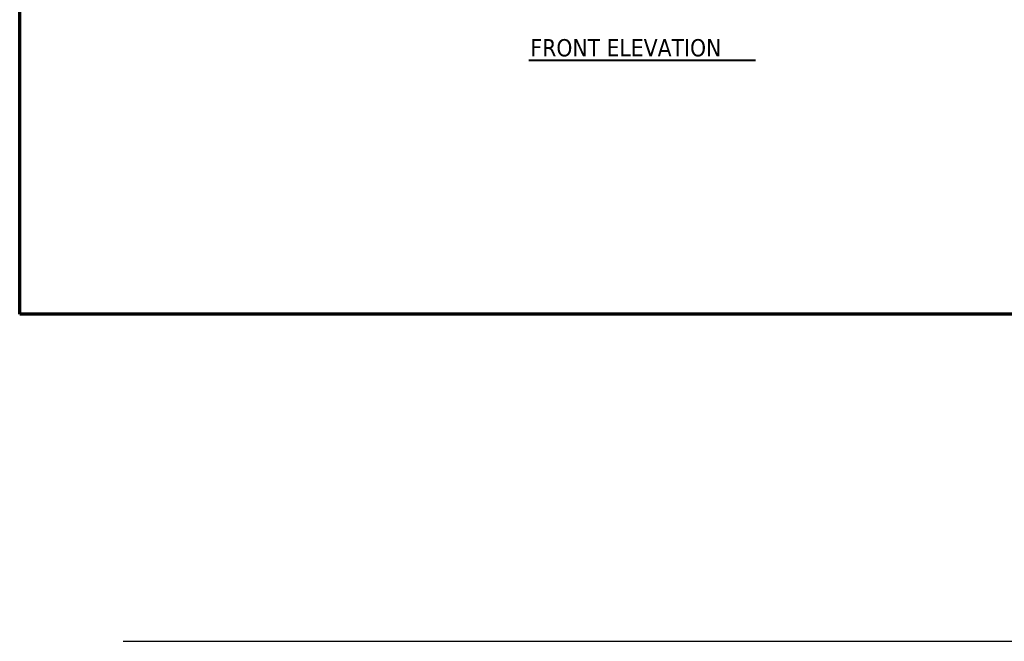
# Model space of a CAD drawing. Header units: inches. Extents: x 24 to 1128, y -94 to 748.
# Tile 1 of 256: x 24 to 367, y -94 to 123. Entities that reach past the tile are written whole.
import ezdxf

# ---------------------------------------------------------------- set-up
doc = ezdxf.new("R2010")
doc.units = ezdxf.units.IN
doc.header["$LTSCALE"] = 32
doc.header["$MEASUREMENT"] = 0
for name, color, linetype, lineweight in [('Border (ANSI)', 7, 'Continuous', 70), ('Sketch Geometry (ANSI)', 7, 'Continuous', 25), ('Symbol (ANSI)', 7, 'Continuous', 25)]:
    doc.layers.add(name, color=color, linetype=linetype, lineweight=lineweight)
doc.styles.add('Label Text (ANSI)', font='tahomabd.ttf')

# ---------------------------------------------------------------- blocks, each defined once
blk = doc.blocks.new('Borders SUPERIOR BORDER')
at = {"layer": 'Border (ANSI)'}
for p, q in [((0.75, 0.625), (0.75, 23.375)), ((35.25, 0.625), (0.75, 0.625))]:
    blk.add_line(p, q, dxfattribs=at)

msp = doc.modelspace()

# ---------------------------------------------------------------- linework, layer by layer
at = {"layer": 'Sketch Geometry (ANSI)'}
msp.add_line((60.0741, -93.90353), (1071.03665, -93.90353), dxfattribs=at)
at = {"layer": 'Symbol (ANSI)', "lineweight": 40}
msp.add_line((201.23048, 108.4797), (280.25264, 108.4797), dxfattribs=at)

# ---------------------------------------------------------------- block references
at = {"xscale": 32, "yscale": 32, "zscale": 32}
msp.add_blockref('Borders SUPERIOR BORDER', (0, 0), dxfattribs=at)

# ---------------------------------------------------------------- texts
at = {"layer": 'Symbol (ANSI)', "insert": (201.84652, 109.70655), "char_height": 6.0159999, "attachment_point": 7, "style": 'Label Text (ANSI)'}
msp.add_mtext('FRONT ELEVATION', dxfattribs=at)

doc.saveas('drawing.dxf')
